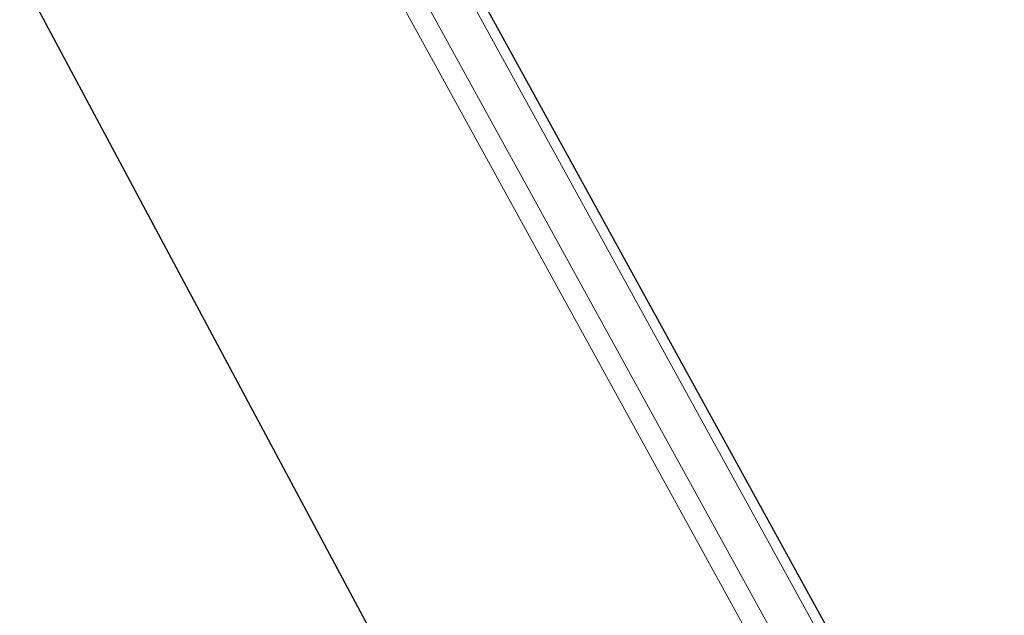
# Model space of a CAD drawing. Header units: millimetres. Extents: x 8 to 1023, y 12 to 832.
# Tile 5 of 256: x 163 to 226, y 646 to 684. Entities that reach past the tile are written whole.
import ezdxf

# ---------------------------------------------------------------- set-up
doc = ezdxf.new("R2010")
doc.units = ezdxf.units.MM

msp = doc.modelspace()

# ---------------------------------------------------------------- linework, layer by layer
at = {"color": 8, "linetype": 'Continuous', "lineweight": 0}
for p, q in [((172.869, 720.918), (224.676, 626.725)), ((170.612, 719.677), (222.419, 625.484)), ((221.187, 624.806), (169.38, 718.999))]:
    msp.add_line(p, q, dxfattribs=at)
at = {"color": 7, "linetype": 'Continuous', "lineweight": 30}
msp.add_line((226.468, 624.857), (173.456, 721.241), dxfattribs=at)
at = {"color": 7, "linetype": 'Continuous', "lineweight": 30, "flags": 128}
msp.add_lwpolyline([(163.299, 687.343), (176.958, 661.823), (202.324, 614.431)], dxfattribs=at)

doc.saveas('drawing.dxf')
